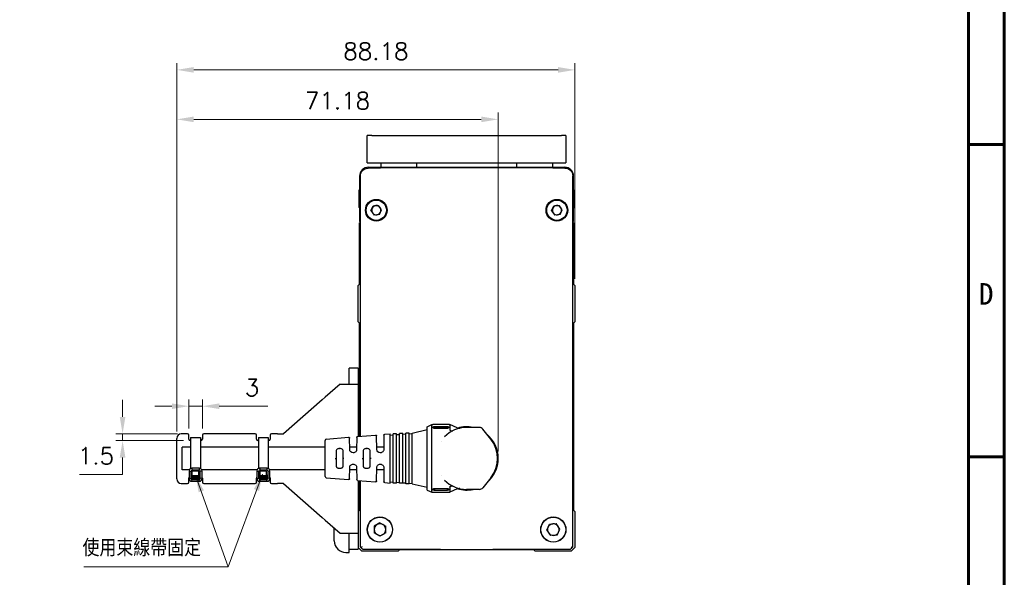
# Model space of a CAD drawing. Header units: inches. Extents: x 0 to 6721, y -3375 to 1330.
# Tile 185 of 198: x 5763 to 5981, y -191 to -67. Entities that reach past the tile are written whole.
import ezdxf

# ---------------------------------------------------------------- set-up
doc = ezdxf.new("R2010")
doc.units = ezdxf.units.IN
doc.header["$MEASUREMENT"] = 0
for name, color, linetype, lineweight in [('AM_0', 7, 'Continuous', 30), ('AM_5', 3, 'Continuous', 15), ('可見 (ISO)', 7, 'Continuous', 25)]:
    doc.layers.add(name, color=color, linetype=linetype, lineweight=lineweight)
doc.layers.add('BORDER', color=7, linetype='Continuous')
doc.styles.add('尺寸標註', font='romans.shx', dxfattribs={"bigfont": 'CHINESET.SHX'})
doc.styles.add('標題欄', font='txt')
doc.dimstyles.new('CNS1.5', dxfattribs={"dimtxt": 3.75, "dimasz": 3.75, "dimexe": 1.5, "dimexo": 1.5, "dimgap": 2.25, "dimtad": 1, "dimtoh": 1, "dimdsep": 46, "dimtxsty": '尺寸標註', "dimcen": 0, "dimclrd": 2, "dimclre": 2, "dimclrt": 1, "dimadec": 0, "dimazin": 2, "dimtp": 0.1, "dimtm": 0.1, "dimtfac": 0.71, "dimtmove": 0, "dimatfit": 0, "dimfxl": 0, "dimlwd": 13, "dimlwe": 13, "dimarcsym": 0})
doc.dimstyles.new('CNS1.5$0', dxfattribs={"dimtxt": 3.75, "dimasz": 3.75, "dimexe": 1.5, "dimexo": 1.5, "dimgap": 2.25, "dimtad": 1, "dimtoh": 1, "dimdsep": 46, "dimtxsty": '尺寸標註', "dimcen": 0, "dimclrd": 2, "dimclre": 2, "dimclrt": 1, "dimadec": 0, "dimazin": 2, "dimtp": 0.1, "dimtm": 0.1, "dimtfac": 0.71, "dimtmove": 0, "dimatfit": 0, "dimfxl": 0, "dimlwd": 13, "dimlwe": 13, "dimarcsym": 0})

# ---------------------------------------------------------------- blocks, each defined once
blk = doc.blocks.new('A4-英文圖框-橫式')
at = {"layer": 'BORDER', "color": 123, "linetype": 'Continuous', "lineweight": 60, "ltscale": 25.4}
for p, q in [((2549.79, 183.5), (2549.79, -95.06)), ((2549.79, 43.16), (2555.09, 43.16)), ((2549.79, -2.91), (2555.09, -2.91))]:
    blk.add_line(p, q, dxfattribs=at)
blk.add_lwpolyline([(2151.7, 188.79), (2555.09, 188.79), (2555.09, -95.06), (2151.7, -95.06)], close=True, dxfattribs=at)
at = {"color": 3, "style": '標題欄'}
blk.add_text('D', height=3.18, dxfattribs=at).set_placement((2551.33, 19.54))
at = {"color": 60, "style": '標題欄'}
blk.add_text('D', height=3.18, dxfattribs=at).set_placement((2551.33, 19.54))
blk = doc.blocks.new('*D500')
at = {"layer": 'AM_5', "color": 2, "lineweight": 13}
for p, q in [((5798.06, -158.43), (5798.06, -76.87)), ((5801.81, -78.37), (5882.49, -78.37)), ((5886.24, -124.63), (5886.24, -76.87))]:
    blk.add_line(p, q, dxfattribs=at)
at = {"layer": 'AM_5', "color": 2}
for points in [[(5801.81, -77.75), (5801.81, -79), (5798.06, -78.37)], [(5882.49, -77.75), (5882.49, -79), (5886.24, -78.37)]]:
    blk.add_solid(points, dxfattribs=at)
at = {"layer": 'Defpoints', "color": 0}
for p in [(5886.24, -78.37), (5886.24, -126.13), (5798.06, -159.93)]:
    blk.add_point(p, dxfattribs=at)
at = {"layer": 'AM_5', "color": 1, "insert": (5842.15, -74.25), "char_height": 3.75, "attachment_point": 5, "style": '尺寸標註'}
blk.add_mtext('88.18', dxfattribs=at)
blk = doc.blocks.new('*D501')
at = {"layer": 'AM_5', "color": 2, "lineweight": 13}
for p, q in [((5798.06, -158.43), (5798.06, -87.83)), ((5865.49, -89.33), (5801.81, -89.33)), ((5869.24, -162.88), (5869.24, -87.83))]:
    blk.add_line(p, q, dxfattribs=at)
at = {"layer": 'AM_5', "color": 2}
for points in [[(5801.81, -88.7), (5801.81, -89.95), (5798.06, -89.33)], [(5865.49, -88.7), (5865.49, -89.95), (5869.24, -89.33)]]:
    blk.add_solid(points, dxfattribs=at)
at = {"layer": 'Defpoints', "color": 0}
for p in [(5798.06, -89.33), (5798.06, -159.93), (5869.24, -164.38)]:
    blk.add_point(p, dxfattribs=at)
at = {"layer": 'AM_5', "color": 1, "insert": (5833.65, -85.2), "char_height": 3.75, "attachment_point": 5, "style": '尺寸標註'}
blk.add_mtext('71.18', dxfattribs=at)
blk = doc.blocks.new('*D503')
at = {"layer": 'AM_5', "color": 2, "lineweight": 13}
for p, q in [((5786.06, -155.18), (5786.06, -151.43)), ((5798.24, -158.93), (5784.56, -158.93)), ((5786.06, -158.93), (5786.06, -160.43)), ((5799.57, -160.43), (5784.56, -160.43)), ((5786.06, -164.18), (5786.06, -167.93)), ((5786.06, -167.93), (5776.49, -167.93))]:
    blk.add_line(p, q, dxfattribs=at)
at = {"layer": 'AM_5', "color": 2}
for points in [[(5785.43, -155.18), (5786.68, -155.18), (5786.06, -158.93)], [(5785.43, -164.18), (5786.68, -164.18), (5786.06, -160.43)]]:
    blk.add_solid(points, dxfattribs=at)
at = {"layer": 'Defpoints', "color": 0}
for p in [(5799.74, -158.93), (5786.06, -160.43), (5801.07, -160.43)]:
    blk.add_point(p, dxfattribs=at)
at = {"layer": 'AM_5', "color": 1, "insert": (5780.15, -163.81), "char_height": 3.75, "attachment_point": 5, "style": '尺寸標註'}
blk.add_mtext('1.5', dxfattribs=at)
blk = doc.blocks.new('*D504')
at = {"layer": 'AM_5', "color": 2, "lineweight": 13}
for p, q in [((5800.72, -157.73), (5800.72, -151.32)), ((5803.72, -157.73), (5803.72, -151.32)), ((5796.97, -152.82), (5793.22, -152.82)), ((5800.72, -152.82), (5803.72, -152.82)), ((5807.47, -152.82), (5818.22, -152.82))]:
    blk.add_line(p, q, dxfattribs=at)
at = {"layer": 'AM_5', "color": 2}
for points in [[(5796.97, -152.2), (5796.97, -153.45), (5800.72, -152.82)], [(5807.47, -152.2), (5807.47, -153.45), (5803.72, -152.82)]]:
    blk.add_solid(points, dxfattribs=at)
at = {"layer": 'Defpoints', "color": 0}
for p in [(5803.72, -152.82), (5800.72, -159.23), (5803.72, -159.23)]:
    blk.add_point(p, dxfattribs=at)
at = {"layer": 'AM_5', "color": 1, "insert": (5814.72, -148.7), "char_height": 3.75, "attachment_point": 5, "style": '尺寸標註'}
blk.add_mtext('3', dxfattribs=at)

msp = doc.modelspace()

# ---------------------------------------------------------------- hatches: boundary and pattern name
h = msp.add_hatch()
h.set_pattern_fill('ANSI34', color=256, scale=0.01, angle=135)
h.set_pattern_definition([(180, (5346.82379, -1814.60536), (-1e-17, -0.1905), []), (180, (5346.79204, -1814.5736), (-1e-17, -0.1905), []), (180, (5346.76029, -1814.54186), (-1e-17, -0.1905), []), (180, (5346.72854, -1814.5101), (-1e-17, -0.1905), [])])
h.paths.add_polyline_path([(5801.718, -168.135), (5801.618, -168.806), (5802.83, -168.806), (5802.73, -168.135)])
h = msp.add_hatch()
h.set_pattern_fill('ANSI34', color=256, scale=0.01, angle=135)
h.set_pattern_definition([(180, (5361.82379, -1814.60536), (-1e-17, -0.1905), []), (180, (5361.79204, -1814.5736), (-1e-17, -0.1905), []), (180, (5361.76029, -1814.54186), (-1e-17, -0.1905), []), (180, (5361.72854, -1814.5101), (-1e-17, -0.1905), [])])
h.paths.add_polyline_path([(5816.718, -168.135), (5816.618, -168.806), (5817.83, -168.806), (5817.73, -168.135)])

# ---------------------------------------------------------------- linework, layer by layer
for p, q in [((5801.118, -159.716), (5803.322, -159.716)), ((5803.322, -159.716), (5803.322, -166.625)), ((5816.118, -159.716), (5818.322, -159.716)), ((5818.322, -159.716), (5818.322, -166.625)), ((5800.789, -167.164), (5800.789, -168.835)), ((5800.789, -167.164), (5801.189, -167.264)), ((5803.059, -166.564), (5801.389, -166.564)), ((5801.389, -166.564), (5801.489, -166.964)), ((5801.489, -168.135), (5801.489, -167.164)), ((5803.059, -166.564), (5802.959, -166.964)), ((5802.959, -168.135), (5802.959, -167.164)), ((5803.659, -167.164), (5803.259, -167.264)), ((5803.659, -168.835), (5803.659, -167.164)), ((5815.789, -167.164), (5815.789, -168.835)), ((5815.789, -167.164), (5816.189, -167.264)), ((5818.059, -166.564), (5816.389, -166.564)), ((5816.389, -166.564), (5816.489, -166.964)), ((5816.489, -168.135), (5816.489, -167.164)), ((5818.059, -166.564), (5817.959, -166.964)), ((5817.959, -168.135), (5817.959, -167.164)), ((5818.659, -167.164), (5818.259, -167.264)), ((5818.659, -168.835), (5818.659, -167.164)), ((5800.789, -168.835), (5801.189, -168.735)), ((5801.489, -168.135), (5801.389, -168.135)), ((5801.389, -169.435), (5801.489, -169.035)), ((5801.389, -169.435), (5803.059, -169.435)), ((5801.618, -168.806), (5801.718, -168.135)), ((5802.83, -168.806), (5802.73, -168.135)), ((5803.059, -168.135), (5802.959, -168.135)), ((5803.059, -169.435), (5802.959, -169.035)), ((5803.059, -168.135), (5803.059, -168.735)), ((5803.659, -168.835), (5803.259, -168.735)), ((5815.789, -168.835), (5816.189, -168.735)), ((5816.489, -168.135), (5816.389, -168.135)), ((5816.389, -169.435), (5816.489, -169.035)), ((5816.389, -169.435), (5818.059, -169.435)), ((5816.618, -168.806), (5816.718, -168.135)), ((5817.83, -168.806), (5817.73, -168.135)), ((5818.059, -168.135), (5817.959, -168.135)), ((5818.059, -169.435), (5817.959, -169.035)), ((5818.059, -168.135), (5818.059, -168.735)), ((5818.659, -168.835), (5818.259, -168.735))]:
    msp.add_line(p, q)
for points in [[(5801.118, -159.716), (5801.118, -166.629)], [(5816.118, -159.716), (5816.118, -166.629)], [(5802.959, -167.164), (5801.489, -167.164)], [(5817.959, -167.164), (5816.489, -167.164)]]:
    msp.add_lwpolyline(points)
for points in [[(5801.489, -169.035), (5802.959, -169.035, 0.4142136), (5803.259, -168.735), (5803.259, -167.264, 0.4142136), (5802.959, -166.964), (5801.489, -166.964, 0.4142136), (5801.189, -167.264), (5801.189, -168.735, 0.4142136)], [(5816.489, -169.035), (5817.959, -169.035, 0.4142136), (5818.259, -168.735), (5818.259, -167.264, 0.4142136), (5817.959, -166.964), (5816.489, -166.964, 0.4142136), (5816.189, -167.264), (5816.189, -168.735, 0.4142136)]]:
    msp.add_lwpolyline(points, format="xyb", close=True)
for points in [[(5801.389, -168.135), (5801.389, -168.735, 0.4142136), (5801.489, -168.835), (5802.959, -168.835, 0.4142136), (5803.059, -168.735)], [(5816.389, -168.135), (5816.389, -168.735, 0.4142136), (5816.489, -168.835), (5817.959, -168.835, 0.4142136), (5818.059, -168.735)]]:
    msp.add_lwpolyline(points, format="xyb")
for points in [[(5801.418, -168.135), (5803.03, -168.135), (5803.03, -168.806), (5801.418, -168.806)], [(5816.418, -168.135), (5818.03, -168.135), (5818.03, -168.806), (5816.418, -168.806)]]:
    msp.add_lwpolyline(points, close=True)
for centre, start, end in [((5801.389, -167.164), 90, 180), ((5803.059, -167.164), 0, 90), ((5816.389, -167.164), 90, 180), ((5818.059, -167.164), 0, 90), ((5801.389, -168.835), 180, 270), ((5803.059, -168.835), 270, 0), ((5816.389, -168.835), 180, 270), ((5818.059, -168.835), 270, 0)]:
    msp.add_arc(centre, 0.6, start, end)
at = {"layer": '可見 (ISO)'}
for p, q in [((5840.24, -98.934), (5840.24, -92.934)), ((5841.24, -92.934), (5840.24, -92.934)), ((5841.24, -92.934), (5883.24, -92.934)), ((5884.24, -92.934), (5883.24, -92.934)), ((5884.24, -92.934), (5884.24, -98.934)), ((5840.24, -98.934), (5841.24, -98.934)), ((5840.54, -99.934), (5883.94, -99.934)), ((5841.24, -98.934), (5883.24, -98.934)), ((5843.24, -98.934), (5843.24, -99.934)), ((5851.19, -99.934), (5851.19, -98.934)), ((5873.29, -98.934), (5873.29, -99.934)), ((5881.24, -98.934), (5881.24, -99.934)), ((5883.24, -98.934), (5884.24, -98.934)), ((5838.54, -101.934), (5838.54, -110.434)), ((5838.719, -159.482), (5838.719, -101.863)), ((5885.76, -183.954), (5885.76, -101.863)), ((5885.94, -110.434), (5885.94, -101.934)), ((5838.34, -105.034), (5838.34, -108.834)), ((5838.54, -105.034), (5838.34, -105.034)), ((5885.94, -105.034), (5886.14, -105.034)), ((5886.14, -108.834), (5886.14, -105.034)), ((5838.54, -108.834), (5838.34, -108.834)), ((5841.063, -109.533), (5841.566, -108.464)), ((5841.566, -108.464), (5842.743, -108.366)), ((5843.416, -109.335), (5842.743, -108.366)), ((5881.064, -109.544), (5881.557, -108.471)), ((5881.557, -108.471), (5882.732, -108.361)), ((5883.415, -109.324), (5882.732, -108.361)), ((5885.94, -108.834), (5886.14, -108.834)), ((5838.54, -110.434), (5838.54, -111.934)), ((5841.063, -109.533), (5841.737, -110.502)), ((5842.913, -110.404), (5841.737, -110.502)), ((5842.913, -110.404), (5843.416, -109.335)), ((5881.064, -109.544), (5881.747, -110.507)), ((5882.923, -110.397), (5881.747, -110.507)), ((5882.923, -110.397), (5883.415, -109.324)), ((5884.94, -109.965), (5884.94, -109.965)), ((5884.94, -109.965), (5884.94, -109.965)), ((5885.94, -111.934), (5885.94, -110.434)), ((5838.719, -111.934), (5838.54, -111.934)), ((5838.54, -112.234), (5838.719, -112.054)), ((5838.54, -125.834), (5838.54, -112.234)), ((5883.365, -111.684), (5883.365, -111.684)), ((5885.94, -111.934), (5885.76, -111.934)), ((5885.76, -112.054), (5885.94, -112.234)), ((5885.94, -112.234), (5885.94, -125.834)), ((5838.24, -126.134), (5838.54, -125.834)), ((5838.24, -134.134), (5838.24, -126.134)), ((5885.94, -125.834), (5886.24, -126.134)), ((5886.24, -126.134), (5886.24, -134.134)), ((5838.54, -134.434), (5838.24, -134.134)), ((5838.54, -159.496), (5838.54, -134.434)), ((5886.24, -134.134), (5885.94, -134.434)), ((5885.94, -134.434), (5885.94, -175.812)), ((5838.24, -144.434), (5836.24, -144.434)), ((5836.24, -146.434), (5836.24, -144.434)), ((5838.24, -144.434), (5838.24, -146.434)), ((5834.24, -147.945), (5830.945, -150.837)), ((5834.24, -147.945), (5838.24, -147.945)), ((5836.24, -147.945), (5836.24, -146.434)), ((5838.24, -146.434), (5838.24, -147.945)), ((5838.24, -147.945), (5838.24, -159.521)), ((5830.261, -151.437), (5821.72, -158.934)), ((5830.945, -150.837), (5830.261, -151.437)), ((5853.54, -157.384), (5854.54, -156.884)), ((5854.54, -171.884), (5854.54, -156.884)), ((5854.54, -156.884), (5854.74, -156.884)), ((5857.84, -156.901), (5855.24, -156.901)), ((5858.34, -156.884), (5858.54, -156.884)), ((5858.54, -156.884), (5858.54, -158.022)), ((5860.138, -157.624), (5858.54, -156.884)), ((5800.42, -158.934), (5799.057, -158.934)), ((5815.42, -158.934), (5804.02, -158.934)), ((5820.352, -158.934), (5819.02, -158.934)), ((5820.352, -158.934), (5821.72, -158.934)), ((5844.113, -159.033), (5845.3, -158.934)), ((5845.3, -169.834), (5845.3, -158.934)), ((5845.3, -159.202), (5846, -159.153)), ((5846, -169.834), (5846, -158.934)), ((5846.7, -158.934), (5846, -158.934)), ((5846.7, -169.834), (5846.7, -158.934)), ((5846.7, -159.104), (5847.4, -159.055)), ((5847.4, -169.884), (5847.4, -158.884)), ((5848.1, -158.884), (5847.4, -158.884)), ((5848.1, -169.884), (5848.1, -158.884)), ((5848.1, -159.006), (5848.8, -158.957)), ((5848.8, -170.009), (5848.8, -158.759)), ((5849.5, -158.759), (5848.8, -158.759)), ((5849.5, -170.009), (5849.5, -158.759)), ((5849.5, -158.908), (5850.2, -158.859)), ((5850.2, -158.759), (5853.54, -158.009)), ((5850.2, -170.009), (5850.2, -158.759)), ((5853.54, -171.384), (5853.54, -157.384)), ((5855.24, -157.313), (5857.84, -157.313)), ((5857.84, -157.632), (5855.24, -157.632)), ((5857.84, -157.751), (5855.24, -157.751)), ((5858.54, -158.619), (5858.54, -158.619)), ((5865.058, -157.534), (5862.24, -157.534)), ((5867.597, -160.115), (5865.84, -157.911)), ((5798.057, -168.934), (5798.057, -159.934)), ((5800.72, -160.134), (5800.72, -159.234)), ((5801.118, -160.434), (5801.02, -160.434)), ((5803.42, -160.434), (5803.322, -160.434)), ((5803.72, -159.234), (5803.72, -160.134)), ((5815.72, -160.134), (5815.72, -159.234)), ((5816.118, -160.434), (5816.02, -160.434)), ((5818.42, -160.434), (5818.322, -160.434)), ((5818.72, -159.234), (5818.72, -160.134)), ((5830.879, -168.358), (5830.879, -160.41)), ((5831.154, -160.111), (5836.101, -159.699)), ((5836.352, -162.394), (5836.317, -159.896)), ((5837.923, -159.729), (5837.886, -162.394)), ((5838.107, -159.533), (5842.094, -159.201)), ((5842.352, -162.394), (5842.31, -159.397)), ((5843.93, -159.229), (5843.886, -162.394)), ((5856.645, -160.589), (5856.645, -160.589)), ((5799.24, -166.884), (5799.24, -161.884)), ((5801.118, -161.884), (5799.24, -161.884)), ((5816.118, -161.884), (5803.322, -161.884)), ((5830.879, -161.884), (5818.322, -161.884)), ((5834.082, -162.202), (5834.156, -162.202)), ((5837.893, -161.884), (5836.345, -161.884)), ((5837.136, -163.134), (5837.102, -163.134)), ((5840.075, -162.202), (5840.156, -162.202)), ((5843.893, -161.884), (5842.345, -161.884)), ((5843.136, -163.134), (5843.102, -163.134)), ((5833.126, -164.384), (5833.343, -164.384)), ((5833.343, -164.384), (5833.358, -164.384)), ((5834.897, -164.384), (5834.88, -164.384)), ((5835.08, -164.384), (5834.897, -164.384)), ((5837.102, -165.634), (5837.136, -165.634)), ((5839.339, -164.384), (5839.358, -164.384)), ((5840.901, -164.384), (5840.88, -164.384)), ((5841.084, -164.384), (5840.901, -164.384)), ((5843.102, -165.634), (5843.136, -165.634)), ((5800.858, -166.884), (5799.24, -166.884)), ((5815.858, -166.884), (5803.59, -166.884)), ((5830.879, -166.884), (5818.59, -166.884)), ((5834.082, -166.566), (5834.156, -166.566)), ((5836.317, -168.872), (5836.352, -166.373)), ((5837.893, -166.884), (5836.345, -166.884)), ((5837.886, -166.373), (5837.923, -169.039)), ((5840.082, -166.566), (5840.156, -166.566)), ((5842.31, -169.371), (5842.352, -166.373)), ((5843.893, -166.884), (5842.345, -166.884)), ((5843.886, -166.373), (5843.93, -169.539)), ((5799.057, -169.934), (5800.42, -169.934)), ((5800.72, -169.634), (5800.72, -168.734)), ((5803.72, -168.734), (5803.72, -169.634)), ((5804.02, -169.934), (5815.42, -169.934)), ((5815.72, -169.634), (5815.72, -168.734)), ((5818.72, -168.734), (5818.72, -169.634)), ((5819.02, -169.934), (5820.352, -169.934)), ((5821.72, -169.934), (5820.352, -169.934)), ((5821.72, -169.934), (5830.261, -177.431)), ((5831.154, -168.657), (5836.101, -169.068)), ((5838.107, -169.235), (5842.094, -169.567)), ((5838.24, -169.246), (5838.24, -180.923)), ((5838.54, -175.812), (5838.54, -169.271)), ((5838.719, -183.954), (5838.719, -169.286)), ((5844.113, -169.735), (5845.3, -169.834)), ((5845.3, -169.566), (5846, -169.615)), ((5846.7, -169.834), (5846, -169.834)), ((5846.7, -169.664), (5847.4, -169.713)), ((5848.1, -169.884), (5847.4, -169.884)), ((5848.1, -169.762), (5848.8, -169.811)), ((5849.5, -170.009), (5848.8, -170.009)), ((5849.5, -169.86), (5850.2, -169.909)), ((5850.2, -170.009), (5853.54, -170.759)), ((5856.645, -168.179), (5856.645, -168.178)), ((5867.597, -168.653), (5865.84, -170.857)), ((5853.54, -171.384), (5854.54, -171.884)), ((5854.54, -171.884), (5854.74, -171.884)), ((5855.24, -171.017), (5857.84, -171.017)), ((5857.84, -171.136), (5855.24, -171.136)), ((5857.84, -171.455), (5855.24, -171.455)), ((5855.24, -171.867), (5857.84, -171.867)), ((5858.34, -171.884), (5858.54, -171.884)), ((5858.54, -170.149), (5858.54, -170.149)), ((5858.54, -170.746), (5858.54, -171.884)), ((5860.138, -171.144), (5858.54, -171.884)), ((5865.058, -171.234), (5862.24, -171.234)), ((5838.24, -176.112), (5838.54, -175.812)), ((5885.94, -175.812), (5886.24, -176.112)), ((5886.24, -176.112), (5886.24, -184.112)), ((5830.261, -177.431), (5830.945, -178.031)), ((5830.945, -178.031), (5834.24, -180.923)), ((5843.04, -178.656), (5841.76, -179.395)), ((5843.04, -178.656), (5844.32, -179.395)), ((5881.036, -177.227), (5881.036, -177.227)), ((5832.94, -182.624), (5832.94, -179.782)), ((5834.24, -180.923), (5838.24, -180.923)), ((5836.24, -182.434), (5836.24, -180.923)), ((5838.24, -180.923), (5838.24, -182.434)), ((5841.76, -179.395), (5841.76, -180.873)), ((5843.04, -181.612), (5841.76, -180.873)), ((5844.32, -180.873), (5843.04, -181.612)), ((5844.32, -180.873), (5844.32, -179.395)), ((5878.515, -179.73), (5878.515, -179.73)), ((5879.967, -180.252), (5880.601, -178.917)), ((5879.967, -180.252), (5880.805, -181.469)), ((5880.601, -178.917), (5882.074, -178.799)), ((5882.913, -180.016), (5882.074, -178.799)), ((5882.279, -181.351), (5882.913, -180.016)), ((5836.24, -184.434), (5836.24, -182.434)), ((5838.24, -182.434), (5838.24, -184.434)), ((5882.279, -181.351), (5880.805, -181.469)), ((5835.5, -185.184), (5836.24, -185.184)), ((5836.24, -184.434), (5838.24, -184.434)), ((5836.24, -185.184), (5836.24, -184.434)), ((5839.062, -184.934), (5838.24, -184.112)), ((5847.062, -184.934), (5839.062, -184.934)), ((5847.362, -184.634), (5847.062, -184.934)), ((5877.118, -184.634), (5847.362, -184.634)), ((5877.418, -184.934), (5877.118, -184.634)), ((5885.418, -184.934), (5877.418, -184.934)), ((5886.24, -184.112), (5885.418, -184.934))]:
    msp.add_line(p, q, dxfattribs=at)
for centre, radius in [((5842.24, -109.434), 2.4), ((5842.24, -109.434), 2.25), ((5882.24, -109.434), 2.4), ((5882.24, -109.434), 2.25), ((5843.04, -180.134), 2.8), ((5843.04, -180.134), 2.75), ((5881.44, -180.134), 2.8), ((5881.44, -180.134), 2.75)]:
    msp.add_circle(centre, radius, dxfattribs=at)
for centre, radius, start, end in [((5840.54, -101.934), 2, 90, 180), ((5883.94, -101.934), 2, 0, 90), ((5842.24, -109.434), 1.023, 154.78831, 214.78831), ((5842.24, -109.434), 1.023, 94.78831, 154.78831), ((5842.24, -109.434), 1.023, 34.78831, 94.78831), ((5842.24, -109.434), 1.023, 334.78831, 34.78831), ((5882.24, -109.434), 1.023, 155.33838, 215.33838), ((5882.24, -109.434), 1.023, 95.33838, 155.33838), ((5882.24, -109.434), 1.023, 35.33838, 95.33838), ((5882.24, -109.434), 1.023, 335.33838, 35.33838), ((5842.24, -109.434), 1.023, 214.78831, 274.78831), ((5842.24, -109.434), 1.023, 274.78831, 334.78831), ((5882.24, -109.434), 1.023, 215.33838, 275.33838), ((5882.24, -109.434), 1.023, 275.33838, 335.33838), ((5843.24, -114.934), 3.25, 87.18087, 87.18134), ((5799.057, -159.934), 1, 90, 180), ((5800.42, -159.234), 0.3, 0, 90), ((5804.02, -159.234), 0.3, 90, 180), ((5815.42, -159.234), 0.3, 0, 90), ((5819.02, -159.234), 0.3, 90, 180), ((5862.24, -164.384), 6.85, 90, 135.75438), ((5862.24, -164.384), 7, 78.11736, 106.44361), ((5865.058, -158.534), 1, 38.55495, 90), ((5862.24, -164.384), 7, 309.56242, 50.43758), ((5801.02, -160.134), 0.3, 180, 270), ((5803.42, -160.134), 0.3, 270, 0), ((5816.02, -160.134), 0.3, 180, 270), ((5818.42, -160.134), 0.3, 270, 0), ((5831.179, -160.41), 0.3, 94.7568, 180), ((5862.24, -164.384), 6.85, 321.44505, 38.55495), ((5799.057, -168.934), 1, 180, 270), ((5800.42, -169.634), 0.3, 270, 0), ((5801.02, -168.734), 0.3, 140.4478, 180), ((5803.42, -168.734), 0.3, 0, 37.02651), ((5804.02, -169.634), 0.3, 180, 270), ((5815.42, -169.634), 0.3, 270, 0), ((5816.02, -168.734), 0.3, 140.4478, 180), ((5818.42, -168.734), 0.3, 0, 37.02651), ((5819.02, -169.634), 0.3, 180, 270), ((5831.179, -168.358), 0.3, 180, 265.2432), ((5862.24, -164.384), 6.85, 224.24562, 270), ((5862.24, -164.384), 7, 253.55747, 281.88264), ((5865.058, -170.234), 1, 270, 321.44505), ((5843.04, -180.134), 1.28, 120, 180), ((5843.04, -180.134), 1.28, 180, 240), ((5843.04, -180.134), 1.28, 60, 120), ((5843.04, -180.134), 1.28, 0, 60), ((5843.04, -180.134), 1.28, 300, 0), ((5881.44, -180.134), 1.28, 154.57725, 214.57725), ((5881.44, -180.134), 1.28, 94.57725, 154.57725), ((5881.44, -180.134), 1.28, 214.57725, 274.57725), ((5881.44, -180.134), 1.28, 34.57725, 94.57725), ((5881.44, -180.134), 1.28, 274.57725, 334.57725), ((5881.44, -180.134), 1.28, 334.57725, 34.57725), ((5835.5, -182.624), 2.56, 180, 270), ((5843.04, -180.134), 1.28, 240, 300)]:
    msp.add_arc(centre, radius, start, end, dxfattribs=at)
for centre, major_axis, ratio, start_param, end_param in [((5840.464, -100.608), (-0.002, 0.5), 0.2392963, 6.2652097, 6.2831854), ((5859.667, -101.28), (-79.567, -0.039), 0.0153068, 4.6800434, 4.9561374), ((5864.812, -101.28), (-79.567, 0.039), 0.0153068, 4.4686406, 4.7447346), ((5884.016, -100.608), (0.002, 0.5), 0.2392963, 0, 0.0179756), ((5833.38, -164.384), (-0.035, 2.5), 0.0087257, 0.9088014, 1.5708108), ((5834.858, -164.384), (-0.035, -2.5), 0.0087257, 1.5707818, 2.2327913), ((5839.38, -164.384), (-0.044, 2.5), 0.0087242, 0.9086288, 1.570644), ((5840.858, -164.384), (-0.035, -2.5), 0.0087257, 1.5707818, 2.2327913), ((5833.38, -164.384), (0.035, 2.5), 0.0087257, 1.5707818, 2.2327913), ((5834.858, -164.384), (0.035, -2.5), 0.0087257, 0.9088014, 1.5708108), ((5839.38, -164.384), (0.035, 2.5), 0.0087257, 1.5707818, 2.2327913), ((5840.858, -164.384), (0.035, -2.5), 0.0087257, 0.9088014, 1.5708108), ((5839.219, -184.454), (-0.5, 0.5), 0.0174471, 0.0174613, 0.9143916), ((5839.219, -183.955), (-0.496, -0.492), 0.1294503, 4.8405104, 5.2588381), ((5862.24, -182.918), (-90.987, 0), 0.0174524, 1.3150087, 1.826584), ((5885.26, -183.955), (-0.496, 0.492), 0.1294503, 4.1659398, 4.5842676), ((5885.26, -184.454), (0.5, 0.5), 0.0174471, 5.3687937, 6.265724)]:
    msp.add_ellipse(centre, major_axis=major_axis, ratio=ratio, start_param=start_param, end_param=end_param, dxfattribs=at)
for points, knots in [([(5838.719, -101.863), (5838.719, -101.68), (5838.749, -101.495), (5838.863, -101.142), (5838.951, -100.971), (5839.117, -100.746), (5839.178, -100.675), (5839.382, -100.475), (5839.544, -100.362), (5839.889, -100.196), (5840.077, -100.142), (5840.331, -100.112), (5840.396, -100.108), (5840.462, -100.108)], [0, 0, 0, 0, 0.05494269, 0.05494269, 0.11138745, 0.11138745, 0.13943368, 0.13943368, 0.19774962, 0.19774962, 0.25582216, 0.25582216, 0.27565889, 0.27565889, 0.27565889, 0.27565889]), ([(5884.018, -100.108), (5884.208, -100.109), (5884.401, -100.142), (5884.762, -100.267), (5884.935, -100.361), (5885.237, -100.598), (5885.371, -100.743), (5885.58, -101.064), (5885.658, -101.244), (5885.742, -101.57), (5885.76, -101.717), (5885.76, -101.863)], [0, 0, 0, 0, 0.05790911, 0.05790911, 0.11627923, 0.11627923, 0.17432168, 0.17432168, 0.23175899, 0.23175899, 0.27554134, 0.27554134, 0.27554134, 0.27554134]), ([(5855.24, -156.901), (5855.177, -156.901), (5855.11, -156.9), (5854.987, -156.897), (5854.931, -156.894), (5854.842, -156.89), (5854.803, -156.888), (5854.752, -156.885), (5854.74, -156.884), (5854.74, -156.884)], [0, 0, 0, 0, 0.018840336, 0.018840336, 0.037680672, 0.037680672, 0.056520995, 0.056520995, 0.075361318, 0.075361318, 0.075361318, 0.075361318]), ([(5858.34, -156.884), (5858.34, -156.884), (5858.327, -156.885), (5858.276, -156.888), (5858.238, -156.89), (5858.149, -156.894), (5858.093, -156.897), (5857.97, -156.9), (5857.903, -156.901), (5857.84, -156.901)], [0.226083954, 0.226083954, 0.226083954, 0.226083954, 0.244924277, 0.244924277, 0.2637646, 0.2637646, 0.282604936, 0.282604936, 0.301445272, 0.301445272, 0.301445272, 0.301445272]), ([(5843.93, -159.229), (5843.93, -159.222), (5843.931, -159.215), (5843.932, -159.2), (5843.934, -159.193), (5843.939, -159.173), (5843.943, -159.159), (5843.96, -159.123), (5843.977, -159.101), (5844.016, -159.065), (5844.04, -159.051), (5844.081, -159.037), (5844.097, -159.034), (5844.113, -159.033)], [0, 0, 0, 0, 0.002187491, 0.002187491, 0.004348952, 0.004348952, 0.008496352, 0.008496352, 0.016462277, 0.016462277, 0.024428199, 0.024428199, 0.029346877, 0.029346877, 0.029346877, 0.029346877]), ([(5855.24, -157.751), (5855.175, -157.751), (5855.107, -157.744), (5854.984, -157.717), (5854.929, -157.697), (5854.841, -157.653), (5854.803, -157.625), (5854.752, -157.567), (5854.74, -157.537), (5854.74, -157.483), (5854.752, -157.456), (5854.802, -157.406), (5854.841, -157.384), (5854.93, -157.35), (5854.985, -157.336), (5855.109, -157.317), (5855.176, -157.313), (5855.24, -157.313)], [0, 0, 0, 0, 0.01933817, 0.01933817, 0.03867634, 0.03867634, 0.05906106, 0.05906106, 0.07944578, 0.07944578, 0.0994875, 0.0994875, 0.11952922, 0.11952922, 0.13862872, 0.13862872, 0.15772823, 0.15772823, 0.15772823, 0.15772823]), ([(5855.24, -157.632), (5855.176, -157.632), (5855.108, -157.637), (5854.992, -157.655), (5854.942, -157.668), (5854.901, -157.682)], [0.158427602, 0.158427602, 0.158427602, 0.158427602, 0.177552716, 0.177552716, 0.194605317, 0.194605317, 0.194605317, 0.194605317]), ([(5857.84, -157.313), (5857.902, -157.313), (5857.969, -157.317), (5858.09, -157.335), (5858.145, -157.349), (5858.236, -157.382), (5858.275, -157.404), (5858.327, -157.455), (5858.34, -157.483), (5858.34, -157.538), (5858.327, -157.569), (5858.274, -157.628), (5858.234, -157.656), (5858.143, -157.7), (5858.089, -157.718), (5857.969, -157.744), (5857.902, -157.751), (5857.84, -157.751)], [0.15772076, 0.15772076, 0.15772076, 0.15772076, 0.17645465, 0.17645465, 0.19518854, 0.19518854, 0.21559516, 0.21559516, 0.23600179, 0.23600179, 0.25692467, 0.25692467, 0.27784756, 0.27784756, 0.29664454, 0.29664454, 0.31544152, 0.31544152, 0.31544152, 0.31544152]), ([(5858.179, -157.682), (5858.137, -157.667), (5858.086, -157.655), (5857.969, -157.636), (5857.902, -157.632), (5857.84, -157.632)], [0.12226327, 0.12226327, 0.12226327, 0.12226327, 0.139703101, 0.139703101, 0.158427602, 0.158427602, 0.158427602, 0.158427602]), ([(5858.66, -158.22), (5858.637, -158.208), (5858.617, -158.194), (5858.584, -158.163), (5858.572, -158.145), (5858.546, -158.092), (5858.54, -158.056), (5858.54, -158.022)], [0.000001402, 0.000001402, 0.000001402, 0.000001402, 0.00932853, 0.00932853, 0.019592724, 0.019592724, 0.03886697, 0.03886697, 0.03886697, 0.03886697]), ([(5858.66, -158.22), (5858.756, -158.266), (5858.852, -158.292), (5859.026, -158.299), (5859.103, -158.286), (5859.184, -158.253), (5859.194, -158.249), (5859.203, -158.244)], [0.000001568, 0.000001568, 0.000001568, 0.000001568, 0.037733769, 0.037733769, 0.070683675, 0.070683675, 0.075426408, 0.075426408, 0.075426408, 0.075426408]), ([(5860.138, -157.624), (5860.236, -157.669), (5860.342, -157.699), (5860.503, -157.716), (5860.557, -157.718), (5860.638, -157.713), (5860.665, -157.711), (5860.702, -157.706), (5860.712, -157.704), (5860.729, -157.701), (5860.737, -157.7), (5860.746, -157.698), (5860.748, -157.698), (5860.751, -157.697), (5860.753, -157.697), (5860.755, -157.697), (5860.756, -157.696), (5860.758, -157.696), (5860.758, -157.696), (5860.761, -157.695), (5860.762, -157.695), (5860.763, -157.695), (5860.763, -157.695), (5860.763, -157.695)], [0, 0, 0, 0, 0.032385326, 0.032385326, 0.048482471, 0.048482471, 0.05661557, 0.05661557, 0.059663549, 0.059663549, 0.061951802, 0.061951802, 0.062566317, 0.062566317, 0.062967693, 0.062967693, 0.063371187, 0.063371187, 0.063774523, 0.063774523, 0.065416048, 0.065416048, 0.066410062, 0.066410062, 0.066410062, 0.066410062]), ([(5860.765, -157.695), (5860.765, -157.695), (5860.765, -157.695), (5860.76, -157.696), (5860.752, -157.697), (5860.738, -157.7)], [0.074695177, 0.074695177, 0.074695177, 0.074695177, 0.086204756, 0.086204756, 0.126105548, 0.126105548, 0.126105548, 0.126105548]), ([(5836.101, -159.699), (5836.122, -159.698), (5836.144, -159.699), (5836.186, -159.71), (5836.206, -159.718), (5836.243, -159.742), (5836.259, -159.756), (5836.287, -159.79), (5836.298, -159.809), (5836.309, -159.84), (5836.312, -159.851), (5836.316, -159.873), (5836.317, -159.885), (5836.317, -159.896)], [0, 0, 0, 0, 0.006414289, 0.006414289, 0.012918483, 0.012918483, 0.019419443, 0.019419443, 0.02592052, 0.02592052, 0.029248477, 0.029248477, 0.032674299, 0.032674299, 0.032674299, 0.032674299]), ([(5837.923, -159.729), (5837.923, -159.722), (5837.924, -159.714), (5837.926, -159.7), (5837.927, -159.693), (5837.932, -159.673), (5837.936, -159.659), (5837.953, -159.623), (5837.97, -159.601), (5838.009, -159.565), (5838.033, -159.551), (5838.074, -159.537), (5838.09, -159.534), (5838.107, -159.533)], [0, 0, 0, 0, 0.002187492, 0.002187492, 0.004348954, 0.004348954, 0.008496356, 0.008496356, 0.016462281, 0.016462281, 0.024428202, 0.024428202, 0.029346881, 0.029346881, 0.029346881, 0.029346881]), ([(5842.094, -159.201), (5842.115, -159.199), (5842.137, -159.201), (5842.179, -159.211), (5842.199, -159.22), (5842.236, -159.243), (5842.252, -159.258), (5842.28, -159.291), (5842.291, -159.311), (5842.302, -159.342), (5842.305, -159.352), (5842.309, -159.374), (5842.31, -159.386), (5842.31, -159.397)], [0, 0, 0, 0, 0.006414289, 0.006414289, 0.012918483, 0.012918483, 0.019419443, 0.019419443, 0.02592052, 0.02592052, 0.029248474, 0.029248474, 0.032674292, 0.032674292, 0.032674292, 0.032674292]), ([(5834.082, -162.202), (5833.991, -162.202), (5833.895, -162.211), (5833.721, -162.252), (5833.643, -162.284), (5833.522, -162.36), (5833.466, -162.415), (5833.367, -162.569), (5833.341, -162.713), (5833.341, -162.847)], [0.57963504, 0.57963504, 0.57963504, 0.57963504, 0.60690528, 0.60690528, 0.63417553, 0.63417553, 0.66115743, 0.66115743, 0.71196607, 0.71196607, 0.71196607, 0.71196607]), ([(5834.897, -162.847), (5834.897, -162.713), (5834.871, -162.57), (5834.772, -162.416), (5834.717, -162.36), (5834.596, -162.284), (5834.518, -162.252), (5834.343, -162.211), (5834.247, -162.202), (5834.156, -162.202)], [0.44729914, 0.44729914, 0.44729914, 0.44729914, 0.49805114, 0.49805114, 0.52499224, 0.52499224, 0.55231364, 0.55231364, 0.57963504, 0.57963504, 0.57963504, 0.57963504]), ([(5837.102, -163.134), (5836.896, -163.134), (5836.701, -163.047), (5836.427, -162.765), (5836.355, -162.577), (5836.352, -162.394)], [0, 0, 0, 0, 0.5, 0.5, 1, 1, 1, 1]), ([(5837.886, -162.394), (5837.885, -162.485), (5837.867, -162.578), (5837.831, -162.666), (5837.795, -162.754), (5837.741, -162.838), (5837.672, -162.908), (5837.604, -162.979), (5837.519, -163.036), (5837.428, -163.075), (5837.336, -163.114), (5837.235, -163.134), (5837.136, -163.134)], [0, 0, 0, 0, 0.25, 0.25, 0.25, 0.5, 0.5, 0.5, 0.75, 0.75, 0.75, 1, 1, 1, 1]), ([(5840.075, -162.202), (5839.984, -162.202), (5839.888, -162.211), (5839.714, -162.252), (5839.636, -162.284), (5839.515, -162.36), (5839.459, -162.415), (5839.36, -162.569), (5839.335, -162.713), (5839.336, -162.847)], [0.57965845, 0.57965845, 0.57965845, 0.57965845, 0.60690808, 0.60690808, 0.63415772, 0.63415772, 0.66112017, 0.66112017, 0.71191188, 0.71191188, 0.71191188, 0.71191188]), ([(5840.897, -162.847), (5840.897, -162.713), (5840.871, -162.57), (5840.772, -162.416), (5840.717, -162.36), (5840.596, -162.284), (5840.518, -162.252), (5840.343, -162.211), (5840.247, -162.202), (5840.156, -162.202)], [0.44729914, 0.44729914, 0.44729914, 0.44729914, 0.49805114, 0.49805114, 0.52499224, 0.52499224, 0.55231364, 0.55231364, 0.57963504, 0.57963504, 0.57963504, 0.57963504]), ([(5843.102, -163.134), (5842.898, -163.134), (5842.703, -163.049), (5842.429, -162.768), (5842.355, -162.58), (5842.352, -162.394)], [0, 0, 0, 0, 0.5, 0.5, 1, 1, 1, 1]), ([(5843.886, -162.394), (5843.885, -162.486), (5843.866, -162.581), (5843.83, -162.669), (5843.794, -162.757), (5843.739, -162.841), (5843.67, -162.91), (5843.601, -162.98), (5843.517, -163.037), (5843.426, -163.076), (5843.334, -163.114), (5843.235, -163.134), (5843.136, -163.134)], [0, 0, 0, 0, 0.25, 0.25, 0.25, 0.5, 0.5, 0.5, 0.75, 0.75, 0.75, 1, 1, 1, 1]), ([(5836.352, -166.373), (5836.353, -166.282), (5836.372, -166.189), (5836.407, -166.101), (5836.443, -166.014), (5836.496, -165.931), (5836.564, -165.861), (5836.632, -165.791), (5836.716, -165.734), (5836.808, -165.694), (5836.9, -165.655), (5837.001, -165.634), (5837.102, -165.634)], [0, 0, 0, 0, 0.25, 0.25, 0.25, 0.5, 0.5, 0.5, 0.75, 0.75, 0.75, 1, 1, 1, 1]), ([(5837.136, -165.634), (5837.236, -165.634), (5837.337, -165.654), (5837.428, -165.693), (5837.52, -165.732), (5837.604, -165.79), (5837.673, -165.86), (5837.742, -165.931), (5837.795, -166.014), (5837.831, -166.102), (5837.867, -166.191), (5837.885, -166.283), (5837.886, -166.373)], [0, 0, 0, 0, 0.25, 0.25, 0.25, 0.5, 0.5, 0.5, 0.75, 0.75, 0.75, 1, 1, 1, 1]), ([(5839.122, -164.384), (5839.123, -164.384), (5839.135, -164.384), (5839.161, -164.384), (5839.171, -164.384), (5839.202, -164.384), (5839.222, -164.384), (5839.264, -164.384), (5839.283, -164.384), (5839.312, -164.384), (5839.322, -164.384), (5839.335, -164.384), (5839.338, -164.384), (5839.339, -164.384)], [0, 0, 0, 0, 0.0002916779, 0.0002916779, 0.0004756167, 0.0004756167, 0.0008656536, 0.0008656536, 0.0013387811, 0.0013387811, 0.0017364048, 0.0017364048, 0.0021021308, 0.0021021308, 0.0021021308, 0.0021021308]), ([(5842.352, -166.373), (5842.353, -166.281), (5842.372, -166.186), (5842.408, -166.099), (5842.444, -166.011), (5842.498, -165.928), (5842.567, -165.859), (5842.635, -165.789), (5842.718, -165.732), (5842.81, -165.693), (5842.901, -165.655), (5843.002, -165.634), (5843.102, -165.634)], [0, 0, 0, 0, 0.25, 0.25, 0.25, 0.5, 0.5, 0.5, 0.75, 0.75, 0.75, 1, 1, 1, 1]), ([(5843.136, -165.634), (5843.235, -165.634), (5843.335, -165.654), (5843.427, -165.693), (5843.518, -165.731), (5843.602, -165.788), (5843.671, -165.858), (5843.74, -165.928), (5843.794, -166.011), (5843.83, -166.1), (5843.866, -166.188), (5843.885, -166.282), (5843.886, -166.373)], [0, 0, 0, 0, 0.25, 0.25, 0.25, 0.5, 0.5, 0.5, 0.75, 0.75, 0.75, 1, 1, 1, 1]), ([(5833.341, -165.921), (5833.341, -166.055), (5833.367, -166.199), (5833.466, -166.353), (5833.522, -166.408), (5833.643, -166.484), (5833.721, -166.516), (5833.895, -166.557), (5833.991, -166.566), (5834.082, -166.566)], [1.02693899, 1.02693899, 1.02693899, 1.02693899, 1.07774763, 1.07774763, 1.10472953, 1.10472953, 1.13199978, 1.13199978, 1.15927002, 1.15927002, 1.15927002, 1.15927002]), ([(5834.156, -166.566), (5834.247, -166.566), (5834.343, -166.557), (5834.518, -166.515), (5834.596, -166.484), (5834.717, -166.407), (5834.772, -166.352), (5834.871, -166.198), (5834.897, -166.055), (5834.897, -165.921)], [0, 0, 0, 0, 0.0273214, 0.0273214, 0.0546428, 0.0546428, 0.08158389, 0.08158389, 0.13233589, 0.13233589, 0.13233589, 0.13233589]), ([(5839.341, -165.921), (5839.341, -166.055), (5839.367, -166.199), (5839.466, -166.353), (5839.522, -166.408), (5839.643, -166.484), (5839.721, -166.516), (5839.895, -166.557), (5839.991, -166.566), (5840.082, -166.566)], [1.02693899, 1.02693899, 1.02693899, 1.02693899, 1.07774763, 1.07774763, 1.10472953, 1.10472953, 1.13199978, 1.13199978, 1.15927002, 1.15927002, 1.15927002, 1.15927002]), ([(5840.156, -166.566), (5840.247, -166.566), (5840.343, -166.557), (5840.518, -166.515), (5840.596, -166.484), (5840.717, -166.407), (5840.772, -166.352), (5840.871, -166.198), (5840.897, -166.055), (5840.897, -165.921)], [0, 0, 0, 0, 0.0273214, 0.0273214, 0.0546428, 0.0546428, 0.08158389, 0.08158389, 0.13233589, 0.13233589, 0.13233589, 0.13233589]), ([(5836.317, -168.872), (5836.317, -168.885), (5836.316, -168.897), (5836.308, -168.936), (5836.297, -168.961), (5836.267, -169.005), (5836.247, -169.024), (5836.202, -169.052), (5836.176, -169.062), (5836.134, -169.069), (5836.117, -169.07), (5836.101, -169.068)], [0, 0, 0, 0, 0.003801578, 0.003801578, 0.011767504, 0.011767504, 0.019733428, 0.019733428, 0.027699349, 0.027699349, 0.032618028, 0.032618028, 0.032618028, 0.032618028]), ([(5838.107, -169.235), (5838.085, -169.234), (5838.064, -169.228), (5838.024, -169.211), (5838.006, -169.199), (5837.973, -169.17), (5837.959, -169.153), (5837.938, -169.115), (5837.931, -169.094), (5837.924, -169.062), (5837.923, -169.05), (5837.923, -169.039)], [0, 0, 0, 0, 0.006422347, 0.006422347, 0.012926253, 0.012926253, 0.019427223, 0.019427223, 0.0259283, 0.0259283, 0.029357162, 0.029357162, 0.029357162, 0.029357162]), ([(5842.31, -169.371), (5842.31, -169.383), (5842.309, -169.396), (5842.301, -169.434), (5842.29, -169.46), (5842.26, -169.504), (5842.24, -169.523), (5842.195, -169.551), (5842.169, -169.561), (5842.127, -169.568), (5842.11, -169.569), (5842.094, -169.567)], [0, 0, 0, 0, 0.003801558, 0.003801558, 0.011767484, 0.011767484, 0.019733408, 0.019733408, 0.02769933, 0.02769933, 0.032618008, 0.032618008, 0.032618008, 0.032618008]), ([(5844.113, -169.735), (5844.092, -169.733), (5844.071, -169.728), (5844.031, -169.711), (5844.013, -169.699), (5843.98, -169.67), (5843.966, -169.653), (5843.945, -169.615), (5843.938, -169.594), (5843.931, -169.562), (5843.93, -169.55), (5843.93, -169.539)], [0, 0, 0, 0, 0.006422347, 0.006422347, 0.012926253, 0.012926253, 0.019427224, 0.019427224, 0.0259283, 0.0259283, 0.029357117, 0.029357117, 0.029357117, 0.029357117]), ([(5855.24, -171.455), (5855.176, -171.455), (5855.109, -171.451), (5854.985, -171.432), (5854.93, -171.418), (5854.841, -171.384), (5854.802, -171.362), (5854.752, -171.312), (5854.74, -171.285), (5854.74, -171.231), (5854.752, -171.201), (5854.803, -171.143), (5854.841, -171.115), (5854.929, -171.071), (5854.984, -171.051), (5855.107, -171.024), (5855.175, -171.017), (5855.24, -171.017)], [0, 0, 0, 0, 0.01909951, 0.01909951, 0.03819901, 0.03819901, 0.05824073, 0.05824073, 0.07828245, 0.07828245, 0.09866717, 0.09866717, 0.11905189, 0.11905189, 0.13839006, 0.13839006, 0.15772823, 0.15772823, 0.15772823, 0.15772823]), ([(5854.74, -171.884), (5854.74, -171.884), (5854.752, -171.883), (5854.803, -171.88), (5854.842, -171.878), (5854.931, -171.874), (5854.987, -171.871), (5855.11, -171.868), (5855.177, -171.867), (5855.24, -171.867)], [0.075361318, 0.075361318, 0.075361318, 0.075361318, 0.094201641, 0.094201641, 0.113041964, 0.113041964, 0.1318823, 0.1318823, 0.150722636, 0.150722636, 0.150722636, 0.150722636]), ([(5854.901, -171.085), (5854.942, -171.1), (5854.992, -171.113), (5855.108, -171.131), (5855.176, -171.136), (5855.24, -171.136)], [0.280686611, 0.280686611, 0.280686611, 0.280686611, 0.297739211, 0.297739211, 0.316864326, 0.316864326, 0.316864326, 0.316864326]), ([(5857.84, -171.017), (5857.902, -171.017), (5857.969, -171.024), (5858.089, -171.049), (5858.143, -171.068), (5858.234, -171.112), (5858.274, -171.14), (5858.327, -171.199), (5858.34, -171.23), (5858.34, -171.285), (5858.327, -171.313), (5858.275, -171.364), (5858.236, -171.386), (5858.145, -171.419), (5858.09, -171.433), (5857.969, -171.451), (5857.902, -171.455), (5857.84, -171.455)], [0.15772076, 0.15772076, 0.15772076, 0.15772076, 0.17651774, 0.17651774, 0.19531472, 0.19531472, 0.2162376, 0.2162376, 0.23716049, 0.23716049, 0.25756711, 0.25756711, 0.27797373, 0.27797373, 0.29670763, 0.29670763, 0.31544152, 0.31544152, 0.31544152, 0.31544152]), ([(5857.84, -171.136), (5857.902, -171.136), (5857.969, -171.131), (5858.086, -171.113), (5858.137, -171.101), (5858.179, -171.085)], [0, 0, 0, 0, 0.018724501, 0.018724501, 0.036164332, 0.036164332, 0.036164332, 0.036164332]), ([(5857.84, -171.867), (5857.903, -171.867), (5857.97, -171.868), (5858.093, -171.871), (5858.149, -171.874), (5858.238, -171.878), (5858.276, -171.88), (5858.327, -171.883), (5858.34, -171.884), (5858.34, -171.884)], [0.150722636, 0.150722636, 0.150722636, 0.150722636, 0.169562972, 0.169562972, 0.188403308, 0.188403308, 0.207243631, 0.207243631, 0.226083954, 0.226083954, 0.226083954, 0.226083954]), ([(5858.54, -170.746), (5858.54, -170.712), (5858.546, -170.676), (5858.572, -170.623), (5858.584, -170.605), (5858.617, -170.574), (5858.637, -170.56), (5858.66, -170.548)], [0.000003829, 0.000003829, 0.000003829, 0.000003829, 0.019270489, 0.019270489, 0.029540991, 0.029540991, 0.038873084, 0.038873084, 0.038873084, 0.038873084]), ([(5858.66, -170.548), (5858.756, -170.502), (5858.852, -170.476), (5859.026, -170.468), (5859.104, -170.482), (5859.184, -170.515), (5859.194, -170.519), (5859.203, -170.524)], [-0.070670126, -0.070670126, -0.070670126, -0.070670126, -0.032952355, -0.032952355, 0, 0, 0.004719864, 0.004719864, 0.004719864, 0.004719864]), ([(5860.763, -171.073), (5860.764, -171.073), (5860.764, -171.073), (5860.764, -171.073), (5860.764, -171.073), (5860.764, -171.073), (5860.765, -171.073), (5860.766, -171.073), (5860.766, -171.074), (5860.768, -171.074), (5860.768, -171.074), (5860.77, -171.074), (5860.77, -171.074), (5860.77, -171.074), (5860.77, -171.075), (5860.769, -171.074), (5860.769, -171.074), (5860.768, -171.074), (5860.767, -171.074), (5860.767, -171.074), (5860.766, -171.074), (5860.766, -171.074), (5860.765, -171.073), (5860.764, -171.073), (5860.762, -171.073), (5860.754, -171.071), (5860.748, -171.07), (5860.731, -171.067), (5860.721, -171.065), (5860.69, -171.06), (5860.669, -171.058), (5860.608, -171.052), (5860.566, -171.051), (5860.393, -171.057), (5860.258, -171.088), (5860.138, -171.144)], [0, 0, 0, 0, 0.000292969, 0.000292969, 0.001269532, 0.001269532, 0.00322266, 0.00322266, 0.007128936, 0.007128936, 0.014941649, 0.014941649, 0.025539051, 0.025539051, 0.030589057, 0.030589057, 0.031581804, 0.031581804, 0.031829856, 0.031829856, 0.031952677, 0.031952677, 0.032075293, 0.032075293, 0.032567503, 0.032567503, 0.034521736, 0.034521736, 0.037656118, 0.037656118, 0.043904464, 0.043904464, 0.056226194, 0.056226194, 0.096055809, 0.096055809, 0.096055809, 0.096055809]), ([(5839.22, -184.454), (5839.219, -184.455), (5839.216, -184.453), (5839.206, -184.445), (5839.198, -184.438), (5839.17, -184.412), (5839.146, -184.39), (5839.089, -184.335), (5839.057, -184.303), (5838.986, -184.234), (5838.947, -184.195), (5838.907, -184.156)], [0.000000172, 0.000000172, 0.000000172, 0.000000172, 0.008404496, 0.008404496, 0.017189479, 0.017189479, 0.032439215, 0.032439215, 0.047827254, 0.047827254, 0.064513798, 0.064513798, 0.064513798, 0.064513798]), ([(5885.572, -184.156), (5885.533, -184.195), (5885.494, -184.234), (5885.423, -184.303), (5885.39, -184.335), (5885.333, -184.39), (5885.309, -184.412), (5885.282, -184.438), (5885.274, -184.445), (5885.263, -184.453), (5885.261, -184.455), (5885.26, -184.454)], [0.000000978, 0.000000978, 0.000000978, 0.000000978, 0.016758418, 0.016758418, 0.032213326, 0.032213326, 0.047545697, 0.047545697, 0.056386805, 0.056386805, 0.064844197, 0.064844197, 0.064844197, 0.064844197])]:
    msp.add_open_spline(points, degree=3, knots=knots, dxfattribs=at)
msp.add_open_spline([(5858.947, -170.472), (5858.947, -170.472), (5858.947, -170.472), (5858.947, -170.472)], degree=3, dxfattribs=at)

# ---------------------------------------------------------------- block references
at = {"xscale": 1.5, "yscale": 1.5, "zscale": 1.5}
msp.add_blockref('A4-英文圖框-橫式', (2148.678, -159.656), dxfattribs=at)

# ---------------------------------------------------------------- texts
at = {"layer": 'AM_0', "color": 1, "insert": (5803.436, -186.093), "char_height": 3.75, "attachment_point": 9, "style": '尺寸標註'}
msp.add_mtext('使用束線帶固定', dxfattribs=at)

# ---------------------------------------------------------------- dimensions: what is measured, and where the dimension line sits
at = {"layer": 'AM_5'}
for base, p1, p2, picture, middle in [((5886.24, -78.371), (5798.057, -159.934), (5886.24, -126.134), '*D500', (5842.148, -74.246)), ((5798.057, -89.327), (5869.24, -164.384), (5798.057, -159.934), '*D501', (5833.648, -85.202)), ((5803.72, -152.824), (5800.72, -159.234), (5803.72, -159.234), '*D504', (5814.72, -148.699))]:
    dim = msp.add_linear_dim(base=base, p1=p1, p2=p2, dimstyle='CNS1.5$0', override={"dimpost": ''}, dxfattribs=at)
    dim.commit()
    dim.dimension.update_dxf_attribs({"geometry": picture, "text_midpoint": middle})
dim = msp.add_linear_dim(base=(5786.057, -160.434), p1=(5799.738, -158.934), p2=(5801.069, -160.434), angle=90, dimstyle='CNS1.5$0', dxfattribs=at)
dim.commit()
dim.dimension.update_dxf_attribs({"geometry": '*D503', "text_midpoint": (5780.146, -163.809)})

# ---------------------------------------------------------------- leaders
at = {"layer": 'AM_0', "annotation_type": 0, "has_hookline": 1, "hookline_direction": 1, "text_width": 25.938}
msp.add_leader([(5817.009, -167.858), (5809.436, -188.343), (5805.686, -188.343)], dimstyle='CNS1.5', dxfattribs=at)
at = {"layer": 'AM_0'}
msp.add_leader([(5802.224, -168.135), (5809.436, -188.343)], dimstyle='CNS1.5', override={"dimgap": 2.25, "dimtad": 0}, dxfattribs=at)

doc.saveas('drawing.dxf')
